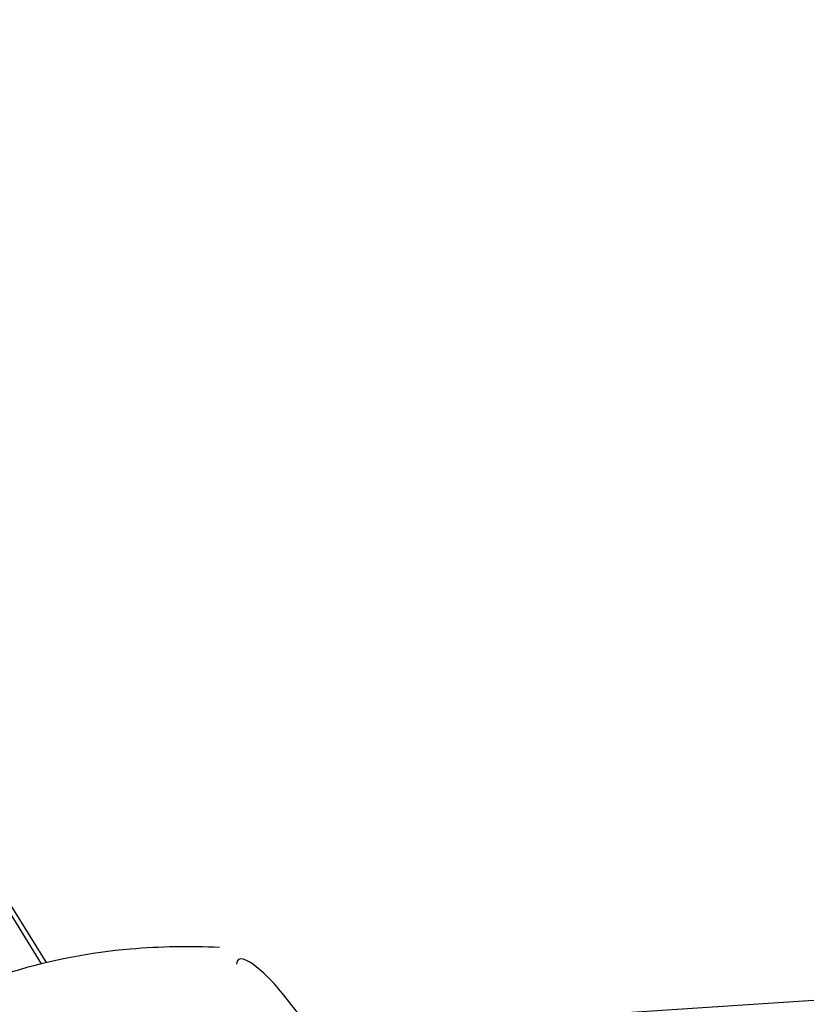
# Paper-space layout 'Sheet' of a CAD drawing. Header units: inches. Extents: x 0.2 to 10.8, y 0.2 to 8.3.
# Tile 42 of 256: x 1.437 to 1.544, y 2.519 to 2.653. Entities that reach past the tile are written whole.
import ezdxf

# ---------------------------------------------------------------- set-up
doc = ezdxf.new("R2010")
doc.units = ezdxf.units.IN
doc.header["$MEASUREMENT"] = 0
doc.layers.get('0').update_dxf_attribs({"lineweight": 5})

psp = doc.layouts.new('Sheet')

# ---------------------------------------------------------------- linework, layer by layer
at = {"color": 0, "linetype": 'ByBlock', "lineweight": -3}
for p, q in [((1.439872, 2.524388), (1.058088, 3.138)), ((1.440537, 2.524598), (1.058916, 3.137948)), ((1.586744, 2.522109), (1.497726, 2.516265)), ((1.478389, 2.513214), (1.472789, 2.520338))]:
    psp.add_line(p, q, dxfattribs=at)
psp.add_open_spline([(1.464178, 2.526638), (1.460119, 2.526808), (1.445233, 2.526626), (1.430177, 2.522338), (1.420971, 2.516609)], degree=3, knots=[0, 0, 0, 0, 0.272566, 1, 1, 1, 1], dxfattribs=at)
psp.add_open_spline([(1.472789, 2.520338), (1.471247, 2.522299), (1.466801, 2.526832), (1.466476, 2.524358)], degree=3, dxfattribs=at)

doc.saveas('drawing.dxf')
